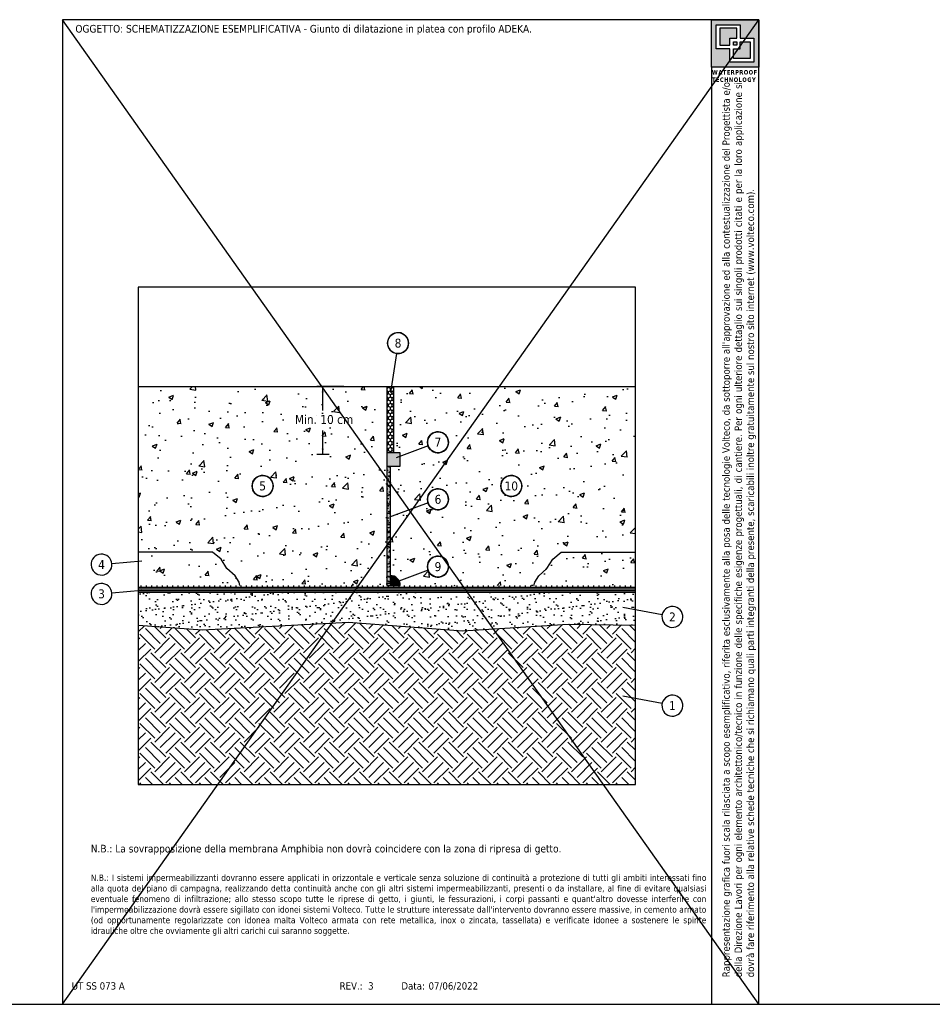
# Model space of a CAD drawing. Header units: millimetres. Extents: x 2746 to 2875, y 1673 to 1707.
# Tile 2 of 3: x 2799 to 2826, y 1673 to 1702. Entities that reach past the tile are written whole.
import ezdxf
from ezdxf.enums import TextEntityAlignment as Align

# ---------------------------------------------------------------- set-up
doc = ezdxf.new("R2010")
doc.units = ezdxf.units.MM
doc.linetypes.add('CONTINUA', pattern=[0])
doc.layers.add('0.4', color=7, linetype='CONTINUA', lineweight=30)
doc.layers.add('contorno', color=6, linetype='Continuous', plot=False)
doc.layers.add('nascosto', color=7, linetype='Continuous', lineweight=25, plot=False)
doc.layers.add('RISULTATO_HIDDEN_____3D_-_2D', color=7, linetype='CONTINUA')
doc.styles.add('tahoma', font='tahoma.ttf', dxfattribs={"height": 0.3})

msp = doc.modelspace()

# ---------------------------------------------------------------- hatches: boundary and pattern name
h = msp.add_hatch()
h.set_pattern_fill('AR-CONC', color=256, scale=0.008)
h.set_pattern_definition([(50, (-1671.1098, 122.1236), (1.45747735, -0.12751268), [0.1524, -1.6764]), (355, (-1671.1098, 122.1236), (-0.28194737, 1.52845476), [0.12192, -1.34112467]), (100.451445, (-1670.9884, 122.113), (1.17552998, 1.400942), [0.12952007, -1.42472196]), (46.1842, (-1671.1098, 122.53), (2.1686323, -0.3363386), [0.2286, -2.5146]), (96.63556, (-1670.9291, 122.502), (1.8992331, 1.979409), [0.1942802, -2.1370849]), (351.18415, (-1671.1098, 122.53), (1.8992331, 1.979409), [0.1828797, -2.0116779]), (21, (-1670.9066, 122.4284), (1.21291513, -0.8181216), [0.1524, -1.6764]), (326, (-1670.9066, 122.4284), (0.49441623, 1.47350373), [0.12192, -1.34112]), (71.451445, (-1670.8056, 122.3602), (1.70733135, 0.65538215), [0.12952007, -1.4247195]), (37.5, (-1671.10983, 122.1236), (0.024708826, 0.67644031), [0, -1.324864, 0, -1.36144, 0, -1.3462]), (7.5, (-1671.1098, 122.1236), (0.5345573, 0.8014446), [0, -0.776224, 0, -1.294384, 0, -0.51308]), (327.5, (-1671.56296, 122.1236), (1.08472476, -0.04582995), [0, -0.508, 0, -1.58496, 0, -2.10312]), (317.5, (-1671.7662, 122.1236), (1.18503345, 0.20341193), [0, -0.6604, 0, -1.052576, 0, -1.49352])])
h.paths.add_polyline_path([(2809.583, 1691.209), (2802.083, 1691.209), (2802.083, 1686.209), (2804.324, 1686.209), (2804.583, 1686), (2804.758, 1685.72), (2805.002, 1685.499), (2805.12, 1685.304), (2805.147, 1685.209), (2809.583, 1685.209)])
h.paths.add_polyline_path([(2805.517, 1688.209, -1.927188), (2805.939, 1687.911, -0.518891)], flags=16)
h.paths.add_polyline_path([(2804.758, 1685.72), (2804.583, 1686), (2804.324, 1686.209), (2802.083, 1686.209), (2802.083, 1685.209), (2805.147, 1685.209), (2805.12, 1685.304), (2805.002, 1685.499)], flags=17)
h.paths.add_polyline_path([(2817.083, 1691.209), (2809.783, 1691.209), (2809.783, 1689.209), (2809.983, 1689.209), (2809.983, 1689.105), (2810.825, 1689.418, -0.088973), (2810.805, 1689.527, -1.927188), (2811.228, 1689.23, -0.410946), (2810.825, 1689.418), (2809.983, 1689.105), (2809.983, 1688.809), (2809.683, 1688.809), (2809.683, 1687.274), (2810.825, 1687.697, -0.088973), (2810.805, 1687.807, -1.927188), (2811.228, 1687.509, -0.410946), (2810.825, 1687.697), (2809.683, 1687.274), (2809.683, 1685.509, -0.284736), (2809.951, 1685.343), (2810.825, 1685.666, -0.088973), (2810.805, 1685.776, -1.927188), (2811.228, 1685.479, -0.410946), (2810.825, 1685.666), (2809.951, 1685.343, -0.115818), (2809.983, 1685.209), (2814.018, 1685.209), (2814.045, 1685.304), (2814.164, 1685.499), (2814.408, 1685.72), (2814.583, 1686), (2814.841, 1686.209), (2817.083, 1686.209)])
h.paths.add_polyline_path([(2813.017, 1688.209, -3.127259), (2813.229, 1687.91, -0.319769)], flags=16)
h.paths.add_polyline_path([(2817.083, 1686.209), (2814.841, 1686.209), (2814.583, 1686), (2814.408, 1685.72), (2814.164, 1685.499), (2814.045, 1685.304), (2814.018, 1685.209), (2817.083, 1685.209)], flags=17)
h.paths.add_polyline_path([(2805.662, 1688.002), (2806.003, 1688.002), (2806.003, 1688.416), (2805.662, 1688.416)], flags=8)
h.paths.add_polyline_path([(2806.709, 1690.007), (2808.661, 1690.007), (2808.661, 1690.428), (2806.709, 1690.428)], flags=24)
h.paths.add_polyline_path([(2813.06, 1687.998), (2813.606, 1687.998), (2813.606, 1688.42), (2813.06, 1688.42)], flags=24)
at = {"linetype": 'CONTINUA'}
h = msp.add_hatch(dxfattribs=at)
h.set_pattern_fill('HONEY', color=256, scale=0.02, angle=90, style=0)
h.set_pattern_definition([(90, (-1617.109827, 122.123583), (-0.0549926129, 0.09525), [0.0635, -0.127]), (210, (-1617.109827, 122.123583), (-0.05499261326, -0.0952499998), [0.0635, -0.127]), (150, (-1617.109827, 122.123583), (-0.10998522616, 2e-10), [-0.127, 0.0635])])
h.paths.add_polyline_path([(2809.783, 1691.209), (2809.583, 1691.209), (2809.583, 1689.209), (2809.783, 1689.209)])
h = msp.add_hatch(color=8)
h.dxf.hatch_style = 1
h.paths.add_polyline_path([(2809.983, 1689.209), (2809.583, 1689.209), (2809.583, 1688.809), (2809.983, 1688.809)])
h = msp.add_hatch(color=4)
h.dxf.hatch_style = 1
h.paths.add_polyline_path([(2809.683, 1688.809), (2809.583, 1688.809), (2809.583, 1685.209), (2809.683, 1685.209)])
h = msp.add_hatch()
h.set_pattern_fill('AR-SAND', color=256, scale=0.003)
h.set_pattern_definition([(37.5, (-1671.10983, 122.12358), (-0.004800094, 0.1468239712), [0, -0.115824, 0, -0.12954, 0, -0.123825]), (7.5, (-1671.10983, 122.12358), (0.134856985, 0.21504753), [0, -0.062484, 0, -0.104394, 0, -0.040005]), (327.5, (-1671.20355, 122.12358), (0.237297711, 0.0004311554), [0, -0.0381, 0, -0.13716, 0, -0.17907]), (317.5, (-1671.20355, 122.12358), (0.229066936, 0.066878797), [0, -0.01905, 0, -0.089916, 0, -0.10287])])
h.paths.add_polyline_path([(2809.683, 1688.809), (2809.583, 1688.809), (2809.583, 1685.209), (2809.683, 1685.209)])
at = {"true_color": 0xf8991e}
h = msp.add_hatch(color=30, dxfattribs=at)
h.dxf.hatch_style = 1
h.paths.add_polyline_path([(2809.683, 1685.509), (2809.683, 1685.209), (2809.983, 1685.209, 0.414214)])
h = msp.add_hatch()
h.set_pattern_fill('LINE', color=256, scale=0.05, angle=90)
h.set_pattern_definition([(90, (-1617.10983, 122.07358), (-0.15875, 1e-17), [])])
h.paths.add_polyline_path([(2817.083, 1685.159), (2802.083, 1685.159), (2802.083, 1685.209), (2817.083, 1685.209)])
h = msp.add_hatch(color=4)
h.dxf.hatch_style = 1
h.paths.add_polyline_path([(2817.083, 1685.159), (2802.083, 1685.159), (2802.083, 1685.109), (2817.083, 1685.109)])
h.paths.add_polyline_path([(2817.083, 1685.059), (2802.083, 1685.059), (2802.083, 1685.009), (2817.083, 1685.009)])
h = msp.add_hatch()
h.set_pattern_fill('AR-SAND', color=256, scale=0.008)
h.set_pattern_definition([(37.5, (-1644.10983, 122.07358), (-0.01280025, 0.39153059), [0, -0.308864, 0, -0.34544, 0, -0.3302]), (7.5, (-1644.10983, 122.0736), (0.359618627, 0.57346008), [0, -0.166624, 0, -0.278384, 0, -0.10668]), (327.5, (-1644.35976, 122.07358), (0.632793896, 0.001149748), [0, -0.1016, 0, -0.36576, 0, -0.47752]), (317.5, (-1644.35976, 122.0736), (0.61084516, 0.17834346), [0, -0.0508, 0, -0.239776, 0, -0.27432])])
h.paths.add_polyline_path([(2817.083, 1685.009), (2802.083, 1685.009), (2802.083, 1684.009), (2804.023, 1683.869), (2808.42, 1684.099), (2811.859, 1683.841), (2815.049, 1684.044), (2817.083, 1684.009)])
at = {"linetype": 'CONTINUA'}
h = msp.add_hatch(dxfattribs=at)
h.set_pattern_fill('EARTH', color=8, scale=0.1, angle=45, style=0)
h.set_pattern_definition([(45, (-1644.1098, 122.0736), (0, 0.89802561), [0.635, -0.635]), (45, (-1644.2782, 122.24196), (0, 0.89802561), [0.635, -0.635]), (45, (-1644.4466, 122.41034), (0, 0.89802561), [0.635, -0.635]), (135, (-1644.4466, 122.5226), (-0.89802561, 0), [0.635, -0.635]), (135, (-1644.2782, 122.691), (-0.89802561, 0), [0.635, -0.635]), (135, (-1644.1098, 122.85936), (-0.89802561, 0), [0.635, -0.635])])
h.paths.add_polyline_path([(2817.083, 1684.009), (2815.049, 1684.044), (2811.859, 1683.841), (2808.42, 1684.099), (2804.023, 1683.869), (2802.083, 1684.009), (2802.083, 1679.209), (2817.083, 1679.209)])
at = {"layer": '0.4'}
h = msp.add_hatch(color=252, dxfattribs=at)
h.dxf.hatch_style = 1
h.paths.add_polyline_path([(2820.798, 1702.274), (2819.368, 1702.274), (2819.368, 1700.844), (2820.798, 1700.844)])
h.paths.add_polyline_path([(2819.517, 1702.123), (2820.241, 1702.123), (2820.241, 1701.718), (2820.649, 1701.718), (2820.649, 1700.995), (2819.925, 1700.995), (2819.925, 1701.4), (2819.517, 1701.4)], flags=16)
h.paths.add_polyline_path([(2819.624, 1702.016), (2820.134, 1702.016), (2820.134, 1701.718), (2819.925, 1701.718), (2819.925, 1701.507), (2819.624, 1701.507)], flags=0)
h.paths.add_polyline_path([(2820.032, 1701.611), (2820.134, 1701.611), (2820.134, 1701.507), (2820.032, 1701.507)], flags=0)
h.paths.add_polyline_path([(2820.032, 1701.4), (2820.241, 1701.4), (2820.241, 1701.611), (2820.542, 1701.611), (2820.542, 1701.102), (2820.032, 1701.102)], flags=0)
h.paths.add_polyline_path([(2820.134, 1702.016), (2819.624, 1702.016), (2819.624, 1701.507), (2819.925, 1701.507), (2819.925, 1701.718), (2820.134, 1701.718)], flags=0)
h.paths.add_polyline_path([(2820.134, 1701.611), (2820.032, 1701.611), (2820.032, 1701.507), (2820.134, 1701.507)], flags=0)
h.paths.add_polyline_path([(2820.542, 1701.611), (2820.241, 1701.611), (2820.241, 1701.4), (2820.032, 1701.4), (2820.032, 1701.102), (2820.542, 1701.102)], flags=0)
h = msp.add_hatch(color=252, dxfattribs=at)
h.dxf.hatch_style = 1
h.paths.add_polyline_path([(2820.134, 1702.016), (2819.624, 1702.016), (2819.624, 1701.507), (2819.925, 1701.507), (2819.925, 1701.718), (2820.134, 1701.718)])
h.paths.add_polyline_path([(2820.134, 1701.611), (2820.032, 1701.611), (2820.032, 1701.507), (2820.134, 1701.507)], flags=17)
h.paths.add_polyline_path([(2820.542, 1701.611), (2820.241, 1701.611), (2820.241, 1701.4), (2820.032, 1701.4), (2820.032, 1701.102), (2820.542, 1701.102)])

# ---------------------------------------------------------------- linework, layer by layer
for p, q in [((2809.869, 1692.205), (2809.685, 1691.024)), ((2802.083, 1691.209), (2817.083, 1691.209)), ((2809.583, 1691.209), (2809.583, 1685.209)), ((2809.783, 1691.209), (2809.783, 1689.209)), ((2810.825, 1689.418), (2809.86, 1689.06)), ((2809.983, 1689.209), (2809.583, 1689.209)), ((2809.983, 1688.809), (2809.983, 1689.209)), ((2809.583, 1688.809), (2809.983, 1688.809)), ((2809.683, 1688.809), (2809.683, 1685.209)), ((2810.825, 1687.697), (2809.664, 1687.267)), ((2804.324, 1686.209), (2802.083, 1686.209)), ((2804.583, 1686), (2804.324, 1686.209)), ((2814.583, 1686), (2814.841, 1686.209)), ((2814.841, 1686.209), (2817.083, 1686.209)), ((2801.287, 1685.869), (2802.192, 1685.955)), ((2804.758, 1685.72), (2804.583, 1686)), ((2814.408, 1685.72), (2814.583, 1686)), ((2805.002, 1685.499), (2804.758, 1685.72)), ((2805.12, 1685.304), (2805.002, 1685.499)), ((2810.825, 1685.666), (2809.86, 1685.309)), ((2814.045, 1685.304), (2814.164, 1685.499)), ((2814.164, 1685.499), (2814.408, 1685.72)), ((2805.147, 1685.209), (2805.12, 1685.304)), ((2809.583, 1685.209), (2809.983, 1685.209)), ((2814.018, 1685.209), (2814.045, 1685.304)), ((2801.287, 1684.984), (2802.192, 1685.07)), ((2802.083, 1685.159), (2817.083, 1685.159)), ((2802.083, 1685.109), (2817.083, 1685.109)), ((2802.083, 1685.059), (2817.083, 1685.059)), ((2802.083, 1685.009), (2817.083, 1685.009)), ((2817.882, 1684.32), (2816.7, 1684.548)), ((2817.882, 1681.643), (2816.7, 1681.871))]:
    msp.add_line(p, q)
at = {"linetype": 'CONTINUA'}
for p, q in [((2808.284, 1691.209), (2807.465, 1691.209)), ((2807.645, 1690.49), (2807.645, 1691.209)), ((2807.645, 1689.159), (2807.645, 1689.878)), ((2807.841, 1689.159), (2807.465, 1689.159))]:
    msp.add_line(p, q, dxfattribs=at)
at = {"color": 4}
for p, q in [((2793.798, 1672.574), (2799.798, 1672.574)), ((2820.798, 1672.574), (2826.798, 1672.574))]:
    msp.add_line(p, q, dxfattribs=at)
msp.add_lwpolyline([(2802.083, 1684.009), (2804.023, 1683.869), (2808.42, 1684.099), (2811.859, 1683.841), (2815.049, 1684.044), (2817.083, 1684.009)])
for centre in [(2809.917, 1692.518), (2811.121, 1689.527), (2805.833, 1688.209), (2813.333, 1688.209), (2811.121, 1687.807), (2811.121, 1685.776)]:
    msp.add_circle(centre, 0.316)
msp.add_arc((2809.683, 1685.209), 0.3, 0, 90)
at = {"linetype": 'CONTINUA'}
for points in [[(2807.615, 1691.029), (2807.675, 1691.029), (2807.645, 1691.209)], [(2807.615, 1689.339), (2807.675, 1689.339), (2807.645, 1689.159)]]:
    msp.add_solid(points, dxfattribs=at)
at = {"layer": 'contorno', "color": 3}
msp.add_line((2819.368, 1700.844), (2819.368, 1672.574), dxfattribs=at)
for points in [[(2819.368, 1702.274), (2820.798, 1702.274), (2820.798, 1700.844), (2819.368, 1700.844)], [(2802.083, 1679.209), (2817.083, 1679.209), (2817.083, 1694.209), (2802.083, 1694.209)], [(2802.083, 1679.209), (2817.083, 1679.209), (2817.083, 1694.209), (2802.083, 1694.209)]]:
    msp.add_lwpolyline(points, close=True, dxfattribs=at)
at = {"layer": 'contorno', "color": 3, "linetype": 'CONTINUA'}
for points in [[(2820.241, 1701.718), (2820.649, 1701.718), (2820.649, 1700.995), (2819.925, 1700.995), (2819.925, 1701.4), (2819.517, 1701.4), (2819.517, 1702.123), (2820.241, 1702.123)], [(2820.134, 1701.718), (2820.134, 1702.016), (2819.624, 1702.016), (2819.624, 1701.507), (2819.925, 1701.507), (2819.925, 1701.718)], [(2820.032, 1701.507), (2820.032, 1701.611), (2820.134, 1701.611), (2820.134, 1701.507)], [(2820.032, 1701.4), (2820.241, 1701.4), (2820.241, 1701.611), (2820.542, 1701.611), (2820.542, 1701.102), (2820.032, 1701.102)]]:
    msp.add_lwpolyline(points, close=True, dxfattribs=at)
at = {"layer": 'nascosto', "color": 1, "linetype": 'CONTINUA'}
for p, q in [((2799.798, 1702.274), (2799.798, 1672.574)), ((2820.798, 1702.274), (2799.798, 1702.274)), ((2820.798, 1672.574), (2799.798, 1702.274)), ((2799.798, 1672.574), (2820.798, 1702.274)), ((2820.798, 1672.574), (2820.798, 1702.274)), ((2799.798, 1672.574), (2820.798, 1672.574))]:
    msp.add_line(p, q, dxfattribs=at)
at = {"layer": 'RISULTATO_HIDDEN_____3D_-_2D', "color": 7, "linetype": 'CONTINUA'}
for centre, start, end in [((2809.917, 1692.518), 289.6975, 289.0694), ((2811.121, 1689.527), 289.6975, 289.0694), ((2805.833, 1688.209), 289.6975, 289.0694), ((2813.333, 1688.209), 250.9306, 250.3025), ((2811.121, 1687.807), 289.6975, 289.0694), ((2800.973, 1685.839), 250.9306, 250.3025), ((2811.121, 1685.776), 289.6975, 289.0694), ((2800.973, 1684.954), 250.9306, 250.3025), ((2818.193, 1684.26), 289.6975, 289.0694), ((2818.193, 1681.583), 289.6975, 289.0694)]:
    msp.add_arc(centre, 0.316, start, end, dxfattribs=at)

# ---------------------------------------------------------------- texts
at = {"style": 'tahoma'}
for s, p in [('UT SS 073 A', (2800.075, 1673.239)), ('REV.:', (2808.156, 1673.239)), (' 3', (2808.932, 1673.239)), ('Data:', (2810.019, 1673.239)), ('07/06/2022', (2810.837, 1673.239))]:
    msp.add_text(s, height=0.22, rotation=0.0017, dxfattribs=at).set_placement(p, align=Align.TOP_LEFT)
at = {"insert": (2800.185, 1702.116), "char_height": 0.23, "attachment_point": 1, "style": 'tahoma'}
msp.add_mtext_dynamic_manual_height_columns('\\pxa0.83333,sm1.15;OGGETTO: SCHEMATIZZAZIONE ESEMPLIFICATIVA - Giunto di dilatazione in platea con profilo ADEKA.', width=19.87543, gutter_width=0, heights=[2.721], dxfattribs=at)
at = {"color": 252, "insert": (2819.386, 1700.755), "char_height": 0.13409, "attachment_point": 1, "style": 'tahoma'}
msp.add_mtext_dynamic_manual_height_columns('{\\fTahoma|b1|i0|c0|p34;\\T1.1;WATERPROOF TECHNOLOGY}', width=1.63687, gutter_width=12.5, heights=[0], dxfattribs=at)
at = {"insert": (2819.702, 1673.389), "char_height": 0.22, "attachment_point": 1, "rotation": 90, "style": 'tahoma'}
msp.add_mtext_dynamic_manual_height_columns("\\pxqj;Rappresentazione grafica fuori scala rilasciata a scopo esemplificativo, riferita esclusivamente alla posa delle tecnologie Volteco, da sottoporre all'approvazione ed alla contestualizzazione del Progettista e/o della Direzione Lavori per ogni elemento architettonico/tecnico in funzione delle specifiche esigenze progettuali, di cantiere. Per ogni ulteriore dettaglio sui singoli prodotti citati e per la loro applicazione si dovrà fare riferimento alla relative schede tecniche che si richiamano quali parti integranti della presente, scaricabili inoltre gratuitamente sul nostro sito internet (www.volteco.com).", width=26.9233, gutter_width=0, heights=[3.545], dxfattribs=at)
at = {"color": 1, "insert": (2800.65, 1677.385), "char_height": 0.23, "width": 18.51096, "attachment_point": 1, "style": 'tahoma'}
msp.add_mtext('\\pxqj;{\\C256;N.B.: La sovrapposizione della membrana Amphibia non dovrà coincidere con la zona di ripresa di getto.}', dxfattribs=at)
at = {"insert": (2800.65, 1676.489), "char_height": 0.23, "width": 18.51096, "attachment_point": 1, "style": 'tahoma'}
msp.add_mtext("\\pxqj;{\\H0.83333x;N.B.: I sistemi impermeabilizzanti dovranno essere applicati in orizzontale e verticale senza soluzione di continuità a protezione di tutti gli ambiti interessati fino alla quota del piano di campagna, realizzando detta continuità anche con gli altri sistemi impermeabilizzanti, presenti o da installare, al fine di evitare qualsiasi eventuale fenomeno di infiltrazione; allo stesso scopo tutte le riprese di getto, i giunti, le fessurazioni, i corpi passanti e quant'altro dovesse interferire con l'impermeabilizzazione dovrà essere sigillato con idonei sistemi Volteco. Tutte le strutture interessate dall'intervento dovranno essere massive, in cemento armato (od opportunamente regolarizzate con idonea malta Volteco armata con rete metallica, inox o zincata, tassellata) e verificate idonee a sostenere le spinte idrauliche oltre che ovviamente gli altri carichi cui saranno soggette.}", dxfattribs=at)
at = {"layer": 'RISULTATO_HIDDEN_____3D_-_2D', "color": 7, "style": 'tahoma'}
for s, p in [('8', (2809.917, 1692.518)), ('Min. 10 cm', (2807.685, 1690.218)), ('7', (2811.121, 1689.528)), ('5', (2805.833, 1688.209)), ('10', (2813.333, 1688.209)), ('6', (2811.121, 1687.807)), ('4', (2800.973, 1685.839)), ('9', (2811.121, 1685.776)), ('3', (2800.973, 1684.955)), ('2', (2818.193, 1684.26)), ('1', (2818.193, 1681.584))]:
    msp.add_text(s, height=0.27, dxfattribs=at).set_placement(p, align=Align.MIDDLE)

doc.saveas('drawing.dxf')
